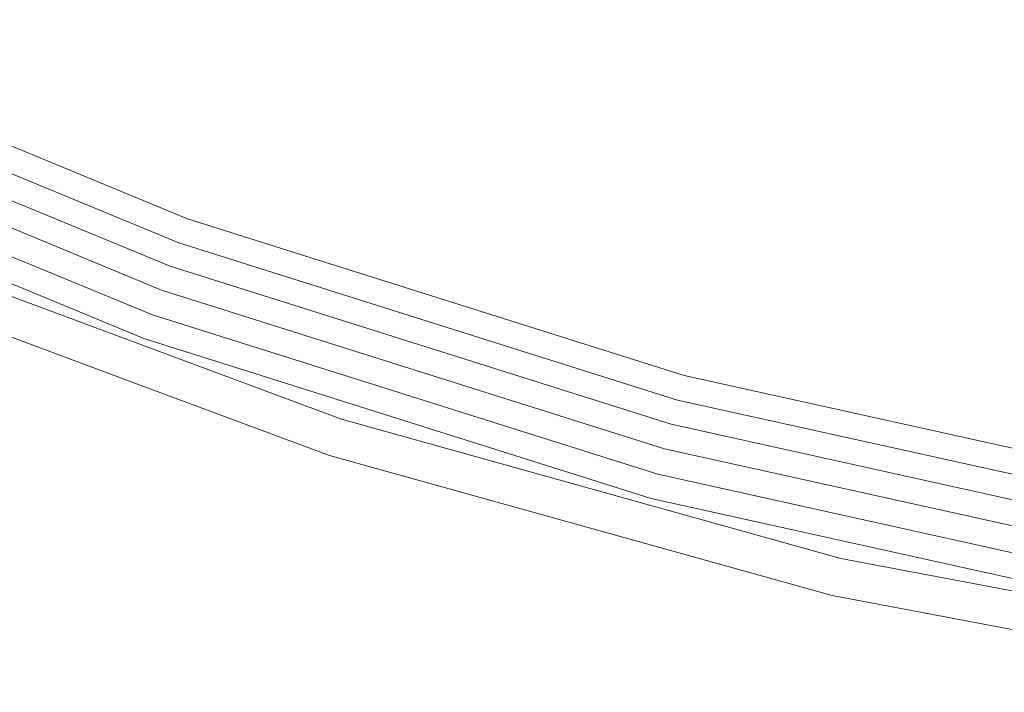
# Model space of a CAD drawing. Header units: millimetres. Extents: x -121 to 130, y -124 to 124.
# Tile 8 of 41: x -43 to -24, y -119 to -106. Entities that reach past the tile are written whole.
import ezdxf

# ---------------------------------------------------------------- set-up
doc = ezdxf.new("R2010")
doc.units = ezdxf.units.MM
doc.header["$LTSCALE"] = 25.4
doc.layers.add('Lighting-Moving Light', color=7, linetype='Continuous', lineweight=5, true_color=0x000000)

# ---------------------------------------------------------------- blocks, each defined once
blk = doc.blocks.new('Group-2-1')
at = {"layer": 'Lighting-Moving Light', "color": 7, "linetype": 'Continuous', "lineweight": 5, "transparency": 33554687}
for points, invisible_edges in [([(-38554.294, 5607.943, -578.305), (-38544.843, 5604.029, -578.305), (-38545.182, 5603.099, -677.305), (-38554.712, 5607.046, -677.305)], 10), ([(-38544.863, 5603.974, -578.065), (-38554.318, 5607.89, -578.065), (-38554.327, 5607.871, -578.029), (-38544.87, 5603.954, -578.029)], 15), ([(-38544.857, 5603.991, -578.103), (-38554.311, 5607.907, -578.103), (-38554.318, 5607.89, -578.065), (-38544.863, 5603.974, -578.065)], 15), ([(-38544.852, 5604.005, -578.141), (-38554.305, 5607.92, -578.141), (-38554.311, 5607.907, -578.103), (-38544.857, 5603.991, -578.103)], 15), ([(-38544.848, 5604.016, -578.181), (-38554.3, 5607.931, -578.181), (-38554.305, 5607.92, -578.141), (-38544.852, 5604.005, -578.141)], 15), ([(-38544.845, 5604.023, -578.222), (-38554.296, 5607.938, -578.222), (-38554.3, 5607.931, -578.181), (-38544.848, 5604.016, -578.181)], 15), ([(-38544.844, 5604.028, -578.263), (-38554.294, 5607.942, -578.263), (-38554.296, 5607.938, -578.222), (-38544.845, 5604.023, -578.222)], 15), ([(-38544.843, 5604.029, -578.305), (-38554.294, 5607.943, -578.305), (-38554.294, 5607.942, -578.263), (-38544.844, 5604.028, -578.263)], 14), ([(-38544.932, 5603.784, -577.861), (-38554.404, 5607.707, -577.861), (-38554.42, 5607.673, -577.843), (-38544.945, 5603.749, -577.843)], 15), ([(-38544.92, 5603.818, -577.882), (-38554.389, 5607.74, -577.882), (-38554.404, 5607.707, -577.861), (-38544.932, 5603.784, -577.861)], 15), ([(-38544.908, 5603.849, -577.907), (-38554.374, 5607.77, -577.907), (-38554.389, 5607.74, -577.882), (-38544.92, 5603.818, -577.882)], 15), ([(-38544.898, 5603.879, -577.934), (-38554.361, 5607.799, -577.934), (-38554.374, 5607.77, -577.907), (-38544.908, 5603.849, -577.907)], 15), ([(-38544.888, 5603.906, -577.963), (-38554.349, 5607.825, -577.963), (-38554.361, 5607.799, -577.934), (-38544.898, 5603.879, -577.934)], 15), ([(-38544.879, 5603.932, -577.995), (-38554.337, 5607.85, -577.995), (-38554.349, 5607.825, -577.963), (-38544.888, 5603.906, -577.963)], 15), ([(-38544.87, 5603.954, -578.029), (-38554.327, 5607.871, -578.029), (-38554.337, 5607.85, -577.995), (-38544.879, 5603.932, -577.995)], 15), ([(-38545, 5603.598, -577.802), (-38554.487, 5607.528, -577.802), (-38554.505, 5607.49, -577.8), (-38545.014, 5603.559, -577.8)], 11), ([(-38551.361, 5603.647, -577.8), (-38541.819, 5600.093, -577.8), (-38545.014, 5603.559, -577.8), (-38554.505, 5607.49, -577.8)], 10), ([(-38544.986, 5603.637, -577.807), (-38554.47, 5607.565, -577.807), (-38554.487, 5607.528, -577.802), (-38545, 5603.598, -577.802)], 15), ([(-38544.972, 5603.675, -577.815), (-38554.453, 5607.602, -577.815), (-38554.47, 5607.565, -577.807), (-38544.986, 5603.637, -577.807)], 15), ([(-38544.958, 5603.713, -577.827), (-38554.436, 5607.638, -577.827), (-38554.453, 5607.602, -577.815), (-38544.972, 5603.675, -577.815)], 15), ([(-38544.945, 5603.749, -577.843), (-38554.42, 5607.673, -577.843), (-38554.436, 5607.638, -577.827), (-38544.958, 5603.713, -577.827)], 15), ([(-38545.243, 5602.929, -677.684), (-38554.788, 5606.883, -677.684), (-38554.775, 5606.912, -677.655), (-38545.232, 5602.959, -677.655)], 15), ([(-38545.232, 5602.959, -677.655), (-38554.775, 5606.912, -677.655), (-38554.762, 5606.939, -677.624), (-38545.222, 5602.987, -677.624)], 15), ([(-38545.222, 5602.987, -677.624), (-38554.762, 5606.939, -677.624), (-38554.751, 5606.963, -677.589), (-38545.213, 5603.012, -677.589)], 15), ([(-38545.213, 5603.012, -677.589), (-38554.751, 5606.963, -677.589), (-38554.741, 5606.984, -677.553), (-38545.205, 5603.034, -677.553)], 15), ([(-38545.205, 5603.034, -677.553), (-38554.741, 5606.984, -677.553), (-38554.732, 5607.002, -677.515), (-38545.198, 5603.053, -677.515)], 15), ([(-38545.198, 5603.053, -677.515), (-38554.732, 5607.002, -677.515), (-38554.725, 5607.018, -677.475), (-38545.192, 5603.069, -677.475)], 15), ([(-38545.192, 5603.069, -677.475), (-38554.725, 5607.018, -677.475), (-38554.72, 5607.03, -677.433), (-38545.188, 5603.082, -677.433)], 15), ([(-38545.188, 5603.082, -677.433), (-38554.72, 5607.03, -677.433), (-38554.716, 5607.039, -677.391), (-38545.185, 5603.091, -677.391)], 15), ([(-38545.185, 5603.091, -677.391), (-38554.716, 5607.039, -677.391), (-38554.713, 5607.044, -677.348), (-38545.182, 5603.096, -677.348)], 15), ([(-38545.182, 5603.096, -677.348), (-38554.713, 5607.044, -677.348), (-38554.712, 5607.046, -677.305), (-38545.182, 5603.099, -677.305)], 11), ([(-38545.309, 5602.75, -677.783), (-38554.869, 5606.71, -677.783), (-38554.851, 5606.747, -677.77), (-38545.295, 5602.788, -677.77)], 15), ([(-38545.295, 5602.788, -677.77), (-38554.851, 5606.747, -677.77), (-38554.835, 5606.783, -677.754), (-38545.281, 5602.826, -677.754)], 15), ([(-38545.281, 5602.826, -677.754), (-38554.835, 5606.783, -677.754), (-38554.818, 5606.818, -677.734), (-38545.268, 5602.862, -677.734)], 15), ([(-38545.268, 5602.862, -677.734), (-38554.818, 5606.818, -677.734), (-38554.803, 5606.852, -677.711), (-38545.255, 5602.897, -677.711)], 15), ([(-38545.255, 5602.897, -677.711), (-38554.803, 5606.852, -677.711), (-38554.788, 5606.883, -677.684), (-38545.243, 5602.929, -677.684)], 15), ([(-38545.53, 5602.143, -677.8), (-38555.142, 5606.124, -677.8), (-38554.923, 5606.593, -677.8), (-38545.353, 5602.629, -677.8)], 10), ([(-38545.353, 5602.629, -677.8), (-38554.923, 5606.593, -677.8), (-38554.905, 5606.632, -677.798), (-38545.338, 5602.669, -677.798)], 14), ([(-38545.338, 5602.669, -677.798), (-38554.905, 5606.632, -677.798), (-38554.887, 5606.671, -677.793), (-38545.323, 5602.71, -677.793)], 15), ([(-38545.323, 5602.71, -677.793), (-38554.887, 5606.671, -677.793), (-38554.869, 5606.71, -677.783), (-38545.309, 5602.75, -677.783)], 15), ([(-38545.6, 5601.949, -677.752), (-38555.229, 5605.938, -677.752), (-38555.212, 5605.973, -677.769), (-38545.587, 5601.986, -677.769)], 15), ([(-38545.587, 5601.986, -677.769), (-38555.212, 5605.973, -677.769), (-38555.195, 5606.01, -677.782), (-38545.573, 5602.024, -677.782)], 15), ([(-38545.573, 5602.024, -677.782), (-38555.195, 5606.01, -677.782), (-38555.178, 5606.048, -677.792), (-38545.559, 5602.063, -677.792)], 15), ([(-38545.559, 5602.063, -677.792), (-38555.178, 5606.048, -677.792), (-38555.16, 5606.086, -677.798), (-38545.544, 5602.103, -677.798)], 15), ([(-38545.544, 5602.103, -677.798), (-38555.16, 5606.086, -677.798), (-38555.142, 5606.124, -677.8), (-38545.53, 5602.143, -677.8)], 11), ([(-38545.674, 5601.745, -677.555), (-38555.321, 5605.741, -677.555), (-38555.311, 5605.762, -677.591), (-38545.666, 5601.767, -677.591)], 15), ([(-38545.666, 5601.767, -677.591), (-38555.311, 5605.762, -677.591), (-38555.3, 5605.786, -677.624), (-38545.657, 5601.792, -677.624)], 15), ([(-38545.657, 5601.792, -677.624), (-38555.3, 5605.786, -677.624), (-38555.287, 5605.812, -677.655), (-38545.647, 5601.819, -677.655)], 15), ([(-38545.647, 5601.819, -677.655), (-38555.287, 5605.812, -677.655), (-38555.274, 5605.841, -677.684), (-38545.637, 5601.849, -677.684)], 15), ([(-38545.637, 5601.849, -677.684), (-38555.274, 5605.841, -677.684), (-38555.26, 5605.871, -677.71), (-38545.625, 5601.88, -677.71)], 15), ([(-38545.625, 5601.88, -677.71), (-38555.26, 5605.871, -677.71), (-38555.245, 5605.904, -677.733), (-38545.613, 5601.914, -677.733)], 15), ([(-38545.613, 5601.914, -677.733), (-38555.245, 5605.904, -677.733), (-38555.229, 5605.938, -677.752), (-38545.6, 5601.949, -677.752)], 15), ([(-38545.698, 5601.68, -677.312), (-38555.35, 5605.678, -677.312), (-38555.349, 5605.68, -677.355), (-38545.697, 5601.683, -677.355)], 14), ([(-38551.652, 5602.956, -578.545), (-38555.35, 5605.678, -677.312), (-38545.698, 5601.68, -677.312)], 9), ([(-38545.697, 5601.683, -677.355), (-38555.349, 5605.68, -677.355), (-38555.346, 5605.686, -677.397), (-38545.695, 5601.689, -677.397)], 15), ([(-38545.695, 5601.689, -677.397), (-38555.346, 5605.686, -677.397), (-38555.342, 5605.695, -677.438), (-38545.691, 5601.698, -677.438)], 15), ([(-38545.691, 5601.698, -677.438), (-38555.342, 5605.695, -677.438), (-38555.336, 5605.708, -677.478), (-38545.687, 5601.711, -677.478)], 15), ([(-38545.687, 5601.711, -677.478), (-38555.336, 5605.708, -677.478), (-38555.329, 5605.723, -677.518), (-38545.681, 5601.727, -677.518)], 15), ([(-38545.681, 5601.727, -677.518), (-38555.329, 5605.723, -677.518), (-38555.321, 5605.741, -677.555), (-38545.674, 5601.745, -677.555)], 15), ([(-38544.843, 5604.029, -578.305), (-38535.087, 5600.953, -578.305), (-38535.344, 5599.997, -677.305), (-38545.182, 5603.099, -677.305)], 10), ([(-38535.091, 5600.939, -578.181), (-38544.848, 5604.016, -578.181), (-38544.852, 5604.005, -578.141), (-38535.094, 5600.928, -578.141)], 15), ([(-38535.089, 5600.947, -578.222), (-38544.845, 5604.023, -578.222), (-38544.848, 5604.016, -578.181), (-38535.091, 5600.939, -578.181)], 15), ([(-38535.088, 5600.952, -578.263), (-38544.844, 5604.028, -578.263), (-38544.845, 5604.023, -578.222), (-38535.089, 5600.947, -578.222)], 15), ([(-38535.087, 5600.953, -578.305), (-38544.843, 5604.029, -578.305), (-38544.844, 5604.028, -578.263), (-38535.088, 5600.952, -578.263)], 14), ([(-38535.146, 5600.736, -577.882), (-38544.92, 5603.818, -577.882), (-38544.932, 5603.784, -577.861), (-38535.155, 5600.701, -577.861)], 15), ([(-38535.137, 5600.768, -577.907), (-38544.908, 5603.849, -577.907), (-38544.92, 5603.818, -577.882), (-38535.146, 5600.736, -577.882)], 15), ([(-38535.129, 5600.799, -577.934), (-38544.898, 5603.879, -577.934), (-38544.908, 5603.849, -577.907), (-38535.137, 5600.768, -577.907)], 15), ([(-38535.121, 5600.827, -577.963), (-38544.888, 5603.906, -577.963), (-38544.898, 5603.879, -577.934), (-38535.129, 5600.799, -577.934)], 15), ([(-38535.114, 5600.853, -577.995), (-38544.879, 5603.932, -577.995), (-38544.888, 5603.906, -577.963), (-38535.121, 5600.827, -577.963)], 15), ([(-38535.108, 5600.876, -578.029), (-38544.87, 5603.954, -578.029), (-38544.879, 5603.932, -577.995), (-38535.114, 5600.853, -577.995)], 15), ([(-38535.102, 5600.896, -578.065), (-38544.863, 5603.974, -578.065), (-38544.87, 5603.954, -578.029), (-38535.108, 5600.876, -578.029)], 15), ([(-38535.098, 5600.914, -578.103), (-38544.857, 5603.991, -578.103), (-38544.863, 5603.974, -578.065), (-38535.102, 5600.896, -578.065)], 15), ([(-38535.094, 5600.928, -578.141), (-38544.852, 5604.005, -578.141), (-38544.857, 5603.991, -578.103), (-38535.098, 5600.914, -578.103)], 15), ([(-38541.819, 5600.093, -577.8), (-38551.361, 5603.647, -577.8), (-38551.386, 5603.587, -577.803), (-38541.839, 5600.031, -577.803)], 14), ([(-38535.195, 5600.55, -577.807), (-38544.986, 5603.637, -577.807), (-38545, 5603.598, -577.802), (-38535.206, 5600.51, -577.802)], 15), ([(-38535.185, 5600.589, -577.815), (-38544.972, 5603.675, -577.815), (-38544.986, 5603.637, -577.807), (-38535.195, 5600.55, -577.807)], 15), ([(-38535.174, 5600.628, -577.827), (-38544.958, 5603.713, -577.827), (-38544.972, 5603.675, -577.815), (-38535.185, 5600.589, -577.815)], 15), ([(-38535.164, 5600.665, -577.843), (-38544.945, 5603.749, -577.843), (-38544.958, 5603.713, -577.827), (-38535.174, 5600.628, -577.827)], 15), ([(-38535.155, 5600.701, -577.861), (-38544.932, 5603.784, -577.861), (-38544.945, 5603.749, -577.843), (-38535.164, 5600.665, -577.843)], 15), ([(-38541.879, 5599.909, -577.825), (-38551.436, 5603.469, -577.825), (-38551.46, 5603.412, -577.845), (-38541.898, 5599.85, -577.845)], 15), ([(-38541.859, 5599.97, -577.811), (-38551.411, 5603.528, -577.811), (-38551.436, 5603.469, -577.825), (-38541.879, 5599.909, -577.825)], 15), ([(-38541.839, 5600.031, -577.803), (-38551.386, 5603.587, -577.803), (-38551.411, 5603.528, -577.811), (-38541.859, 5599.97, -577.811)], 15), ([(-38535.206, 5600.51, -577.802), (-38545, 5603.598, -577.802), (-38545.014, 5603.559, -577.8), (-38535.217, 5600.47, -577.8)], 11), ([(-38535.217, 5600.47, -577.8), (-38545.014, 5603.559, -577.8), (-38541.819, 5600.093, -577.8), (-38532.011, 5597.36, -577.8)], 10), ([(-38541.952, 5599.685, -577.935), (-38551.527, 5603.253, -577.935), (-38551.547, 5603.205, -577.974), (-38541.968, 5599.636, -577.974)], 15), ([(-38541.935, 5599.738, -577.9), (-38551.506, 5603.303, -577.9), (-38551.527, 5603.253, -577.935), (-38541.952, 5599.685, -577.935)], 15), ([(-38541.917, 5599.793, -577.87), (-38551.483, 5603.357, -577.87), (-38551.506, 5603.303, -577.9), (-38541.935, 5599.738, -577.9)], 15), ([(-38541.898, 5599.85, -577.845), (-38551.46, 5603.412, -577.845), (-38551.483, 5603.357, -577.87), (-38541.917, 5599.793, -577.87)], 15), ([(-38542.019, 5599.477, -578.172), (-38551.612, 5603.051, -578.172), (-38551.624, 5603.023, -578.23), (-38542.029, 5599.448, -578.23)], 15), ([(-38542.008, 5599.51, -578.117), (-38551.599, 5603.083, -578.117), (-38551.612, 5603.051, -578.172), (-38542.019, 5599.477, -578.172)], 15), ([(-38541.996, 5599.548, -578.066), (-38551.583, 5603.12, -578.066), (-38551.599, 5603.083, -578.117), (-38542.008, 5599.51, -578.117)], 15), ([(-38541.983, 5599.59, -578.018), (-38551.566, 5603.16, -578.018), (-38551.583, 5603.12, -578.066), (-38541.996, 5599.548, -578.066)], 15), ([(-38541.968, 5599.636, -577.974), (-38551.547, 5603.205, -577.974), (-38551.566, 5603.16, -578.018), (-38541.983, 5599.59, -578.018)], 15), ([(-38535.361, 5599.93, -677.553), (-38545.205, 5603.034, -677.553), (-38545.198, 5603.053, -677.515), (-38535.356, 5599.95, -677.515)], 15), ([(-38535.356, 5599.95, -677.515), (-38545.198, 5603.053, -677.515), (-38545.192, 5603.069, -677.475), (-38535.352, 5599.966, -677.475)], 15), ([(-38535.352, 5599.966, -677.475), (-38545.192, 5603.069, -677.475), (-38545.188, 5603.082, -677.433), (-38535.348, 5599.979, -677.433)], 15), ([(-38535.348, 5599.979, -677.433), (-38545.188, 5603.082, -677.433), (-38545.185, 5603.091, -677.391), (-38535.346, 5599.989, -677.391)], 15), ([(-38535.346, 5599.989, -677.391), (-38545.185, 5603.091, -677.391), (-38545.182, 5603.096, -677.348), (-38535.344, 5599.994, -677.348)], 15), ([(-38535.344, 5599.994, -677.348), (-38545.182, 5603.096, -677.348), (-38545.182, 5603.099, -677.305), (-38535.344, 5599.997, -677.305)], 11), ([(-38542.05, 5599.383, -578.48), (-38551.651, 5602.959, -578.48), (-38551.652, 5602.956, -578.545), (-38545.999, 5600.85, -578.545)], 11), ([(-38545.698, 5601.68, -677.312), (-38545.999, 5600.85, -578.545), (-38551.652, 5602.956, -578.545)], 9), ([(-38542.047, 5599.391, -578.415), (-38551.647, 5602.968, -578.415), (-38551.651, 5602.959, -578.48), (-38542.05, 5599.383, -578.48)], 15), ([(-38542.043, 5599.405, -578.352), (-38551.642, 5602.981, -578.352), (-38551.647, 5602.968, -578.415), (-38542.047, 5599.391, -578.415)], 15), ([(-38542.037, 5599.424, -578.29), (-38551.634, 5602.999, -578.29), (-38551.642, 5602.981, -578.352), (-38542.043, 5599.405, -578.352)], 15), ([(-38542.029, 5599.448, -578.23), (-38551.624, 5603.023, -578.23), (-38551.634, 5602.999, -578.29), (-38542.037, 5599.424, -578.29)], 15), ([(-38535.419, 5599.717, -677.754), (-38545.281, 5602.826, -677.754), (-38545.268, 5602.862, -677.734), (-38535.409, 5599.754, -677.734)], 15), ([(-38535.409, 5599.754, -677.734), (-38545.268, 5602.862, -677.734), (-38545.255, 5602.897, -677.711), (-38535.399, 5599.789, -677.711)], 15), ([(-38535.399, 5599.789, -677.711), (-38545.255, 5602.897, -677.711), (-38545.243, 5602.929, -677.684), (-38535.39, 5599.823, -677.684)], 15), ([(-38535.39, 5599.823, -677.684), (-38545.243, 5602.929, -677.684), (-38545.232, 5602.959, -677.655), (-38535.382, 5599.854, -677.655)], 15), ([(-38535.382, 5599.854, -677.655), (-38545.232, 5602.959, -677.655), (-38545.222, 5602.987, -677.624), (-38535.374, 5599.882, -677.624)], 15), ([(-38535.374, 5599.882, -677.624), (-38545.222, 5602.987, -677.624), (-38545.213, 5603.012, -677.589), (-38535.367, 5599.908, -677.589)], 15), ([(-38535.367, 5599.908, -677.589), (-38545.213, 5603.012, -677.589), (-38545.205, 5603.034, -677.553), (-38535.361, 5599.93, -677.553)], 15), ([(-38535.473, 5599.514, -677.8), (-38545.353, 5602.629, -677.8), (-38545.338, 5602.669, -677.798), (-38535.462, 5599.556, -677.798)], 14), ([(-38535.462, 5599.556, -677.798), (-38545.338, 5602.669, -677.798), (-38545.323, 5602.71, -677.793), (-38535.451, 5599.597, -677.793)], 15), ([(-38535.451, 5599.597, -677.793), (-38545.323, 5602.71, -677.793), (-38545.309, 5602.75, -677.783), (-38535.44, 5599.638, -677.783)], 15), ([(-38535.44, 5599.638, -677.783), (-38545.309, 5602.75, -677.783), (-38545.295, 5602.788, -677.77), (-38535.429, 5599.678, -677.77)], 15), ([(-38535.429, 5599.678, -677.77), (-38545.295, 5602.788, -677.77), (-38545.281, 5602.826, -677.754), (-38535.419, 5599.717, -677.754)], 15), ([(-38545.353, 5602.629, -677.8), (-38535.473, 5599.514, -677.8), (-38535.607, 5599.014, -677.8), (-38545.53, 5602.143, -677.8)], 10), ([(-38535.629, 5598.932, -677.792), (-38545.559, 5602.063, -677.792), (-38545.544, 5602.103, -677.798), (-38535.618, 5598.973, -677.798)], 15), ([(-38535.618, 5598.973, -677.798), (-38545.544, 5602.103, -677.798), (-38545.53, 5602.143, -677.8), (-38535.607, 5599.014, -677.8)], 11), ([(-38535.688, 5598.712, -677.684), (-38545.637, 5601.849, -677.684), (-38545.625, 5601.88, -677.71), (-38535.679, 5598.744, -677.71)], 15), ([(-38535.679, 5598.744, -677.71), (-38545.625, 5601.88, -677.71), (-38545.613, 5601.914, -677.733), (-38535.67, 5598.779, -677.733)], 15), ([(-38535.67, 5598.779, -677.733), (-38545.613, 5601.914, -677.733), (-38545.6, 5601.949, -677.752), (-38535.66, 5598.815, -677.752)], 15), ([(-38535.66, 5598.815, -677.752), (-38545.6, 5601.949, -677.752), (-38545.587, 5601.986, -677.769), (-38535.65, 5598.853, -677.769)], 15), ([(-38535.65, 5598.853, -677.769), (-38545.587, 5601.986, -677.769), (-38545.573, 5602.024, -677.782), (-38535.639, 5598.892, -677.782)], 15), ([(-38535.639, 5598.892, -677.782), (-38545.573, 5602.024, -677.782), (-38545.559, 5602.063, -677.792), (-38535.629, 5598.932, -677.792)], 15), ([(-38535.734, 5598.541, -677.355), (-38545.697, 5601.683, -677.355), (-38545.695, 5601.689, -677.397), (-38535.732, 5598.547, -677.397)], 15), ([(-38535.732, 5598.547, -677.397), (-38545.695, 5601.689, -677.397), (-38545.691, 5601.698, -677.438), (-38535.729, 5598.557, -677.438)], 15), ([(-38535.729, 5598.557, -677.438), (-38545.691, 5601.698, -677.438), (-38545.687, 5601.711, -677.478), (-38535.726, 5598.57, -677.478)], 15), ([(-38535.726, 5598.57, -677.478), (-38545.687, 5601.711, -677.478), (-38545.681, 5601.727, -677.518), (-38535.721, 5598.586, -677.518)], 15), ([(-38535.721, 5598.586, -677.518), (-38545.681, 5601.727, -677.518), (-38545.674, 5601.745, -677.555), (-38535.716, 5598.606, -677.555)], 15), ([(-38535.716, 5598.606, -677.555), (-38545.674, 5601.745, -677.555), (-38545.666, 5601.767, -677.591), (-38535.71, 5598.628, -677.591)], 15), ([(-38535.71, 5598.628, -677.591), (-38545.666, 5601.767, -677.591), (-38545.657, 5601.792, -677.624), (-38535.703, 5598.653, -677.624)], 15), ([(-38535.703, 5598.653, -677.624), (-38545.657, 5601.792, -677.624), (-38545.647, 5601.819, -677.655), (-38535.696, 5598.681, -677.655)], 15), ([(-38535.696, 5598.681, -677.655), (-38545.647, 5601.819, -677.655), (-38545.637, 5601.849, -677.684), (-38535.688, 5598.712, -677.684)], 15), ([(-38542.051, 5599.38, -578.545), (-38545.999, 5600.85, -578.545), (-38545.698, 5601.68, -677.312)], 10), ([(-38535.734, 5598.538, -677.312), (-38545.698, 5601.68, -677.312), (-38545.697, 5601.683, -677.355), (-38535.734, 5598.541, -677.355)], 14), ([(-38542.051, 5599.38, -578.545), (-38545.698, 5601.68, -677.312), (-38535.734, 5598.538, -677.312)], 9), ([(-38535.087, 5600.953, -578.305), (-38525.101, 5598.739, -578.305), (-38525.273, 5597.764, -677.305), (-38535.344, 5599.997, -677.305)], 10), ([(-38525.108, 5598.699, -578.103), (-38535.098, 5600.914, -578.103), (-38535.102, 5600.896, -578.065), (-38525.111, 5598.681, -578.065)], 15), ([(-38525.105, 5598.714, -578.141), (-38535.094, 5600.928, -578.141), (-38535.098, 5600.914, -578.103), (-38525.108, 5598.699, -578.103)], 15), ([(-38525.103, 5598.725, -578.181), (-38535.091, 5600.939, -578.181), (-38535.094, 5600.928, -578.141), (-38525.105, 5598.714, -578.141)], 15), ([(-38525.102, 5598.733, -578.222), (-38535.089, 5600.947, -578.222), (-38535.091, 5600.939, -578.181), (-38525.103, 5598.725, -578.181)], 15), ([(-38525.101, 5598.738, -578.263), (-38535.088, 5600.952, -578.263), (-38535.089, 5600.947, -578.222), (-38525.102, 5598.733, -578.222)], 15), ([(-38525.101, 5598.739, -578.305), (-38535.087, 5600.953, -578.305), (-38535.088, 5600.952, -578.263), (-38525.101, 5598.738, -578.263)], 14), ([(-38545.999, 5600.85, -578.545), (-38542.051, 5599.38, -578.545), (-38542.05, 5599.383, -578.48)], 10), ([(-38525.14, 5598.517, -577.882), (-38535.146, 5600.736, -577.882), (-38535.155, 5600.701, -577.861), (-38525.146, 5598.482, -577.861)], 15), ([(-38525.134, 5598.551, -577.907), (-38535.137, 5600.768, -577.907), (-38535.146, 5600.736, -577.882), (-38525.14, 5598.517, -577.882)], 15), ([(-38525.128, 5598.582, -577.934), (-38535.129, 5600.799, -577.934), (-38535.137, 5600.768, -577.907), (-38525.134, 5598.551, -577.907)], 15), ([(-38525.123, 5598.611, -577.963), (-38535.121, 5600.827, -577.963), (-38535.129, 5600.799, -577.934), (-38525.128, 5598.582, -577.934)], 15), ([(-38525.119, 5598.637, -577.995), (-38535.114, 5600.853, -577.995), (-38535.121, 5600.827, -577.963), (-38525.123, 5598.611, -577.963)], 15), ([(-38525.114, 5598.66, -578.029), (-38535.108, 5600.876, -578.029), (-38535.114, 5600.853, -577.995), (-38525.119, 5598.637, -577.995)], 15), ([(-38525.111, 5598.681, -578.065), (-38535.102, 5600.896, -578.065), (-38535.108, 5600.876, -578.029), (-38525.114, 5598.66, -578.029)], 15), ([(-38525.173, 5598.328, -577.807), (-38535.195, 5600.55, -577.807), (-38535.206, 5600.51, -577.802), (-38525.18, 5598.287, -577.802)], 15), ([(-38525.166, 5598.368, -577.815), (-38535.185, 5600.589, -577.815), (-38535.195, 5600.55, -577.807), (-38525.173, 5598.328, -577.807)], 15), ([(-38525.159, 5598.407, -577.827), (-38535.174, 5600.628, -577.827), (-38535.185, 5600.589, -577.815), (-38525.166, 5598.368, -577.815)], 15), ([(-38525.152, 5598.446, -577.843), (-38535.164, 5600.665, -577.843), (-38535.174, 5600.628, -577.827), (-38525.159, 5598.407, -577.827)], 15), ([(-38525.146, 5598.482, -577.861), (-38535.155, 5600.701, -577.861), (-38535.164, 5600.665, -577.843), (-38525.152, 5598.446, -577.843)], 15), ([(-38525.18, 5598.287, -577.802), (-38535.206, 5600.51, -577.802), (-38535.217, 5600.47, -577.8), (-38525.187, 5598.247, -577.8)], 11), ([(-38532.011, 5597.36, -577.8), (-38522.006, 5595.469, -577.8), (-38525.187, 5598.247, -577.8), (-38535.217, 5600.47, -577.8)], 10), ([(-38532.04, 5597.234, -577.811), (-38541.859, 5599.97, -577.811), (-38541.879, 5599.909, -577.825), (-38532.055, 5597.172, -577.825)], 15), ([(-38532.026, 5597.297, -577.803), (-38541.839, 5600.031, -577.803), (-38541.859, 5599.97, -577.811), (-38532.04, 5597.234, -577.811)], 15), ([(-38532.011, 5597.36, -577.8), (-38541.819, 5600.093, -577.8), (-38541.839, 5600.031, -577.803), (-38532.026, 5597.297, -577.803)], 14), ([(-38525.284, 5597.696, -677.553), (-38535.361, 5599.93, -677.553), (-38535.356, 5599.95, -677.515), (-38525.281, 5597.716, -677.515)], 15), ([(-38525.281, 5597.716, -677.515), (-38535.356, 5599.95, -677.515), (-38535.352, 5599.966, -677.475), (-38525.278, 5597.733, -677.475)], 15), ([(-38525.278, 5597.733, -677.475), (-38535.352, 5599.966, -677.475), (-38535.348, 5599.979, -677.433), (-38525.276, 5597.746, -677.433)], 15), ([(-38525.276, 5597.746, -677.433), (-38535.348, 5599.979, -677.433), (-38535.346, 5599.989, -677.391), (-38525.274, 5597.756, -677.391)], 15), ([(-38525.274, 5597.756, -677.391), (-38535.346, 5599.989, -677.391), (-38535.344, 5599.994, -677.348), (-38525.273, 5597.762, -677.348)], 15), ([(-38525.273, 5597.762, -677.348), (-38535.344, 5599.994, -677.348), (-38535.344, 5599.997, -677.305), (-38525.273, 5597.764, -677.305)], 11), ([(-38532.083, 5597.053, -577.87), (-38541.917, 5599.793, -577.87), (-38541.935, 5599.738, -577.9), (-38532.096, 5596.997, -577.9)], 15), ([(-38532.069, 5597.112, -577.845), (-38541.898, 5599.85, -577.845), (-38541.917, 5599.793, -577.87), (-38532.083, 5597.053, -577.87)], 15), ([(-38532.055, 5597.172, -577.825), (-38541.879, 5599.909, -577.825), (-38541.898, 5599.85, -577.845), (-38532.069, 5597.112, -577.845)], 15), ([(-38525.323, 5597.478, -677.754), (-38535.419, 5599.717, -677.754), (-38535.409, 5599.754, -677.734), (-38525.316, 5597.516, -677.734)], 15), ([(-38525.316, 5597.516, -677.734), (-38535.409, 5599.754, -677.734), (-38535.399, 5599.789, -677.711), (-38525.31, 5597.552, -677.711)], 15), ([(-38525.31, 5597.552, -677.711), (-38535.399, 5599.789, -677.711), (-38535.39, 5599.823, -677.684), (-38525.304, 5597.586, -677.684)], 15), ([(-38525.304, 5597.586, -677.684), (-38535.39, 5599.823, -677.684), (-38535.382, 5599.854, -677.655), (-38525.298, 5597.618, -677.655)], 15), ([(-38525.298, 5597.618, -677.655), (-38535.382, 5599.854, -677.655), (-38535.374, 5599.882, -677.624), (-38525.293, 5597.647, -677.624)], 15), ([(-38525.293, 5597.647, -677.624), (-38535.374, 5599.882, -677.624), (-38535.367, 5599.908, -677.589), (-38525.289, 5597.673, -677.589)], 15), ([(-38525.289, 5597.673, -677.589), (-38535.367, 5599.908, -677.589), (-38535.361, 5599.93, -677.553), (-38525.284, 5597.696, -677.553)], 15), ([(-38532.131, 5596.846, -578.018), (-38541.983, 5599.59, -578.018), (-38541.996, 5599.548, -578.066), (-38532.141, 5596.803, -578.066)], 15), ([(-38532.12, 5596.893, -577.974), (-38541.968, 5599.636, -577.974), (-38541.983, 5599.59, -578.018), (-38532.131, 5596.846, -578.018)], 15), ([(-38532.108, 5596.943, -577.935), (-38541.952, 5599.685, -577.935), (-38541.968, 5599.636, -577.974), (-38532.12, 5596.893, -577.974)], 15), ([(-38532.096, 5596.997, -577.9), (-38541.935, 5599.738, -577.9), (-38541.952, 5599.685, -577.935), (-38532.108, 5596.943, -577.935)], 15), ([(-38525.352, 5597.314, -677.798), (-38535.462, 5599.556, -677.798), (-38535.451, 5599.597, -677.793), (-38525.344, 5597.357, -677.793)], 15), ([(-38525.344, 5597.357, -677.793), (-38535.451, 5599.597, -677.793), (-38535.44, 5599.638, -677.783), (-38525.337, 5597.398, -677.783)], 15), ([(-38525.337, 5597.398, -677.783), (-38535.44, 5599.638, -677.783), (-38535.429, 5599.678, -677.77), (-38525.33, 5597.439, -677.77)], 15), ([(-38525.33, 5597.439, -677.77), (-38535.429, 5599.678, -677.77), (-38535.419, 5599.717, -677.754), (-38525.323, 5597.478, -677.754)], 15), ([(-38532.181, 5596.633, -578.48), (-38542.05, 5599.383, -578.48), (-38542.051, 5599.38, -578.545), (-38535.962, 5597.683, -578.545)], 11), ([(-38535.734, 5598.538, -677.312), (-38535.962, 5597.683, -578.545), (-38542.051, 5599.38, -578.545)], 9), ([(-38532.178, 5596.642, -578.415), (-38542.047, 5599.391, -578.415), (-38542.05, 5599.383, -578.48), (-38532.181, 5596.633, -578.48)], 15), ([(-38532.175, 5596.656, -578.352), (-38542.043, 5599.405, -578.352), (-38542.047, 5599.391, -578.415), (-38532.178, 5596.642, -578.415)], 15), ([(-38532.171, 5596.675, -578.29), (-38542.037, 5599.424, -578.29), (-38542.043, 5599.405, -578.352), (-38532.175, 5596.656, -578.352)], 15), ([(-38532.165, 5596.7, -578.23), (-38542.029, 5599.448, -578.23), (-38542.037, 5599.424, -578.29), (-38532.171, 5596.675, -578.29)], 15), ([(-38532.158, 5596.729, -578.172), (-38542.019, 5599.477, -578.172), (-38542.029, 5599.448, -578.23), (-38532.165, 5596.7, -578.23)], 15), ([(-38532.15, 5596.764, -578.117), (-38542.008, 5599.51, -578.117), (-38542.019, 5599.477, -578.172), (-38532.158, 5596.729, -578.172)], 15), ([(-38532.141, 5596.803, -578.066), (-38541.996, 5599.548, -578.066), (-38542.008, 5599.51, -578.117), (-38532.15, 5596.764, -578.117)], 15), ([(-38525.449, 5596.762, -677.8), (-38535.607, 5599.014, -677.8), (-38535.473, 5599.514, -677.8), (-38525.359, 5597.272, -677.8)], 10), ([(-38525.359, 5597.272, -677.8), (-38535.473, 5599.514, -677.8), (-38535.462, 5599.556, -677.798), (-38525.352, 5597.314, -677.798)], 14), ([(-38525.457, 5596.72, -677.798), (-38535.618, 5598.973, -677.798), (-38535.607, 5599.014, -677.8), (-38525.449, 5596.762, -677.8)], 11), ([(-38525.491, 5596.523, -677.733), (-38535.67, 5598.779, -677.733), (-38535.66, 5598.815, -677.752), (-38525.485, 5596.56, -677.752)], 15), ([(-38525.485, 5596.56, -677.752), (-38535.66, 5598.815, -677.752), (-38535.65, 5598.853, -677.769), (-38525.478, 5596.598, -677.769)], 15), ([(-38525.478, 5596.598, -677.769), (-38535.65, 5598.853, -677.769), (-38535.639, 5598.892, -677.782), (-38525.471, 5596.638, -677.782)], 15), ([(-38525.471, 5596.638, -677.782), (-38535.639, 5598.892, -677.782), (-38535.629, 5598.932, -677.792), (-38525.464, 5596.679, -677.792)], 15), ([(-38525.464, 5596.679, -677.792), (-38535.629, 5598.932, -677.792), (-38535.618, 5598.973, -677.798), (-38525.457, 5596.72, -677.798)], 15), ([(-38525.526, 5596.326, -677.518), (-38535.721, 5598.586, -677.518), (-38535.716, 5598.606, -677.555), (-38525.523, 5596.346, -677.555)], 15), ([(-38525.523, 5596.346, -677.555), (-38535.716, 5598.606, -677.555), (-38535.71, 5598.628, -677.591), (-38525.519, 5596.369, -677.591)], 15), ([(-38525.519, 5596.369, -677.591), (-38535.71, 5598.628, -677.591), (-38535.703, 5598.653, -677.624), (-38525.514, 5596.394, -677.624)], 15), ([(-38525.514, 5596.394, -677.624), (-38535.703, 5598.653, -677.624), (-38535.696, 5598.681, -677.655), (-38525.509, 5596.423, -677.655)], 15), ([(-38525.509, 5596.423, -677.655), (-38535.696, 5598.681, -677.655), (-38535.688, 5598.712, -677.684), (-38525.504, 5596.454, -677.684)], 15), ([(-38525.504, 5596.454, -677.684), (-38535.688, 5598.712, -677.684), (-38535.679, 5598.744, -677.71), (-38525.498, 5596.487, -677.71)], 15), ([(-38525.498, 5596.487, -677.71), (-38535.679, 5598.744, -677.71), (-38535.67, 5598.779, -677.733), (-38525.491, 5596.523, -677.733)], 15), ([(-38532.181, 5596.63, -578.545), (-38535.962, 5597.683, -578.545), (-38535.734, 5598.538, -677.312)], 10), ([(-38525.534, 5596.28, -677.355), (-38535.734, 5598.541, -677.355), (-38535.732, 5598.547, -677.397), (-38525.533, 5596.286, -677.397)], 15), ([(-38525.535, 5596.277, -677.312), (-38535.734, 5598.538, -677.312), (-38535.734, 5598.541, -677.355), (-38525.534, 5596.28, -677.355)], 14), ([(-38532.181, 5596.63, -578.545), (-38535.734, 5598.538, -677.312), (-38525.535, 5596.277, -677.312)], 9), ([(-38525.533, 5596.286, -677.397), (-38535.732, 5598.547, -677.397), (-38535.729, 5598.557, -677.438), (-38525.531, 5596.296, -677.438)], 15), ([(-38525.531, 5596.296, -677.438), (-38535.729, 5598.557, -677.438), (-38535.726, 5598.57, -677.478), (-38525.529, 5596.309, -677.478)], 15), ([(-38525.529, 5596.309, -677.478), (-38535.726, 5598.57, -677.478), (-38535.721, 5598.586, -677.518), (-38525.526, 5596.326, -677.518)], 15), ([(-38535.962, 5597.683, -578.545), (-38532.181, 5596.63, -578.545), (-38532.181, 5596.633, -578.48)], 10), ([(-38522.015, 5595.405, -577.803), (-38532.026, 5597.297, -577.803), (-38532.04, 5597.234, -577.811), (-38522.025, 5595.341, -577.811)], 15), ([(-38522.006, 5595.469, -577.8), (-38532.011, 5597.36, -577.8), (-38532.026, 5597.297, -577.803), (-38522.015, 5595.405, -577.803)], 14), ([(-38522.051, 5595.157, -577.87), (-38532.083, 5597.053, -577.87), (-38532.096, 5596.997, -577.9), (-38522.06, 5595.099, -577.9)], 15), ([(-38522.043, 5595.216, -577.845), (-38532.069, 5597.112, -577.845), (-38532.083, 5597.053, -577.87), (-38522.051, 5595.157, -577.87)], 15), ([(-38522.034, 5595.278, -577.825), (-38532.055, 5597.172, -577.825), (-38532.069, 5597.112, -577.845), (-38522.043, 5595.216, -577.845)], 15), ([(-38522.025, 5595.341, -577.811), (-38532.04, 5597.234, -577.811), (-38532.055, 5597.172, -577.825), (-38522.034, 5595.278, -577.825)], 15), ([(-38522.075, 5594.994, -577.974), (-38532.12, 5596.893, -577.974), (-38532.131, 5596.846, -578.018), (-38522.082, 5594.946, -578.018)], 15), ([(-38522.068, 5595.045, -577.935), (-38532.108, 5596.943, -577.935), (-38532.12, 5596.893, -577.974), (-38522.075, 5594.994, -577.974)], 15), ([(-38522.06, 5595.099, -577.9), (-38532.096, 5596.997, -577.9), (-38532.108, 5596.943, -577.935), (-38522.068, 5595.045, -577.935)], 15), ([(-38522.107, 5594.773, -578.29), (-38532.171, 5596.675, -578.29), (-38532.175, 5596.656, -578.352), (-38522.11, 5594.753, -578.352)], 15), ([(-38522.104, 5594.798, -578.23), (-38532.165, 5596.7, -578.23), (-38532.171, 5596.675, -578.29), (-38522.107, 5594.773, -578.29)], 15), ([(-38522.099, 5594.828, -578.172), (-38532.158, 5596.729, -578.172), (-38532.165, 5596.7, -578.23), (-38522.104, 5594.798, -578.23)], 15), ([(-38522.094, 5594.863, -578.117), (-38532.15, 5596.764, -578.117), (-38532.158, 5596.729, -578.172), (-38522.099, 5594.828, -578.172)], 15), ([(-38522.088, 5594.902, -578.066), (-38532.141, 5596.803, -578.066), (-38532.15, 5596.764, -578.117), (-38522.094, 5594.863, -578.117)], 15), ([(-38522.082, 5594.946, -578.018), (-38532.131, 5596.846, -578.018), (-38532.141, 5596.803, -578.066), (-38522.088, 5594.902, -578.066)], 15), ([(-38522.112, 5594.739, -578.415), (-38532.178, 5596.642, -578.415), (-38532.181, 5596.633, -578.48), (-38522.113, 5594.73, -578.48)], 15), ([(-38522.113, 5594.73, -578.48), (-38532.181, 5596.633, -578.48), (-38532.181, 5596.63, -578.545), (-38525.688, 5595.402, -578.545)], 11), ([(-38525.535, 5596.277, -677.312), (-38525.688, 5595.402, -578.545), (-38532.181, 5596.63, -578.545)], 9), ([(-38522.11, 5594.753, -578.352), (-38532.175, 5596.656, -578.352), (-38532.178, 5596.642, -578.415), (-38522.112, 5594.739, -578.415)], 15)]:
    blk.add_3dface(points, dxfattribs=dict(at, invisible_edges=invisible_edges))
at = {"layer": 'Lighting-Moving Light', "color": 0, "flags": 1}
for tag in ['Yoke', 'Body', 'Base', 'Lens']:
    blk.add_attdef(tag, (-23394.144, 17430.034), '', height=0.18, dxfattribs=at)

msp = doc.modelspace()

# ---------------------------------------------------------------- block references
at = {"layer": 'Lighting-Moving Light', "color": 7, "transparency": 33554687}
msp.add_blockref('Group-2-1', (38504.739, -5714.213), dxfattribs=at)

doc.saveas('drawing.dxf')
